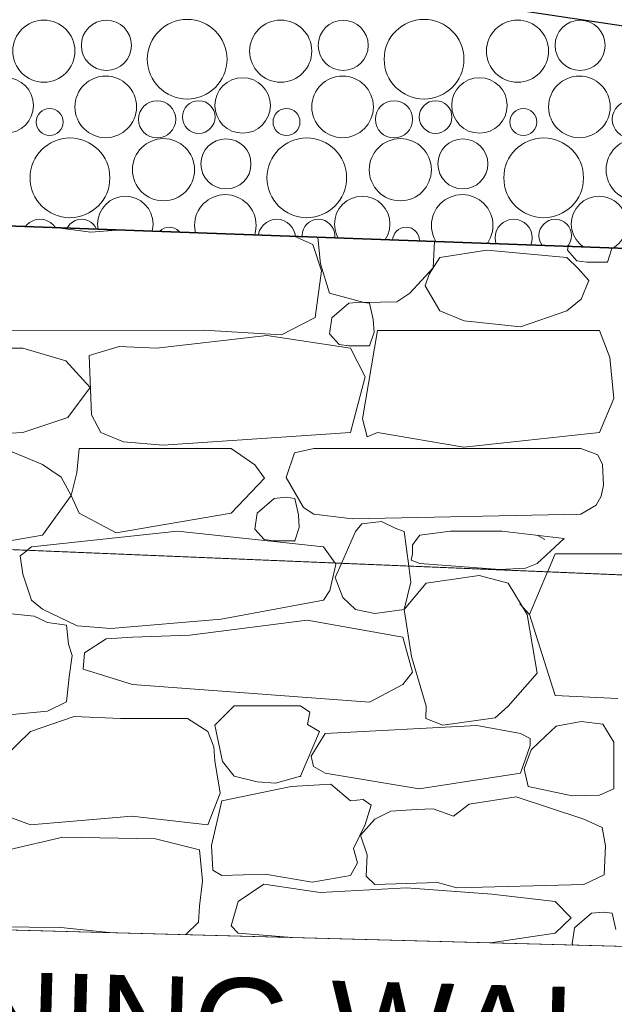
# Model space of a CAD drawing. Header units: millimetres. Extents: x -738537 to 1850049, y -250217 to 604013.
# Tile 60 of 204: x -592668 to -591754, y 80205 to 81716. Entities that reach past the tile are written whole.
import ezdxf

# ---------------------------------------------------------------- set-up
doc = ezdxf.new("R2010")
doc.units = ezdxf.units.MM
doc.header["$MEASUREMENT"] = 0
doc.set_wipeout_variables(frame=1)
doc.linetypes.add('Hidden Line', pattern=[140, 100, -40])
doc.linetypes.add('Wipeout_Contour', pattern=[1000, 0, -1000])
for name, color, linetype, lineweight in [('0_Pen_No__170', 9, 'Continuous', 0), ('A_SURVEY_Pen_No__6', 7, 'Continuous', 5), ('A_WALL LOAD_Pen_No__1', 214, 'Continuous', 35), ('A_WALL LOAD_Pen_No__3', 30, 'Continuous', 15), ('BUILDING_Pen_No__2', 1, 'Continuous', 25), ('C_TEXT GA_Pen_No__6', 7, 'Continuous', 5), ('MARKETING_Pen_No__1', 214, 'Continuous', 35), ('MARKETING_Pen_No__5', 4, 'Continuous', 5)]:
    doc.layers.add(name, color=color, linetype=linetype, lineweight=lineweight)
doc.layers.add('MARKETING', color=7, linetype='Continuous')
doc.layers.add('MARKETING_Pen_No__171', color=7, linetype='Continuous', lineweight=0, true_color=0xdadada)
doc.layers.add('MARKETING_Pen_No__7', color=7, linetype='Continuous', lineweight=5, true_color=0x9f07ff)
doc.styles.add('GENERATED_STYLE_1', font='GOTHIC.TTF')
doc.dimstyles.new('GENERATED_STYLE__7', dxfattribs={"dimtxt": 0.18, "dimasz": 273.6, "dimexe": 0.18, "dimexo": 0.0625, "dimgap": 0.09, "dimtad": 0, "dimtih": 1, "dimtoh": 1, "dimdec": 4, "dimzin": 0, "dimdsep": 46, "dimcen": 0.09, "dimadec": 0, "dimazin": 0, "dimtfac": 1, "dimtdec": 4, "dimtmove": 0, "dimatfit": 3, "dimldrblk": 'ARROWHEAD_5', "dimfxl": 1, "dimtolj": 1, "dimtzin": 0, "dimarcsym": 0})

# ---------------------------------------------------------------- blocks, each defined once
blk = doc.blocks.new('*X3')
at = {"layer": '0_Pen_No__170', "color": 9, "linetype": 'Continuous', "lineweight": 0}
for centre, radius in [((-592630.5, 81667.5), 47.7), ((-592534.5, 81676.4), 38.4), ((-592410.4, 81655.1), 61.2), ((-592266.8, 81667.5), 47.7), ((-592170.8, 81676.4), 38.4), ((-592046.7, 81655.1), 61.2), ((-591903.1, 81667.5), 47.7), ((-591807.1, 81676.4), 38.4), ((-592535.5, 81582), 47.3), ((-592171.8, 81582), 47.3), ((-591808.1, 81582), 47.3), ((-592689, 81584.2), 42.6), ((-592325.3, 81584.2), 42.6), ((-591961.6, 81584.2), 42.6), ((-592456.5, 81562.9), 28.6), ((-592392.6, 81566.4), 25.1), ((-592092.8, 81562.9), 28.6), ((-592028.9, 81566.4), 25.1), ((-591729.1, 81562.9), 28.6), ((-592621.6, 81558.7), 20.7), ((-592257.9, 81558.7), 20.7), ((-591894.2, 81558.7), 20.7), ((-592590.4, 81473.1), 61.2), ((-592446.8, 81485.5), 47.7), ((-592350.8, 81494.4), 38.4), ((-592226.7, 81473.1), 61.2), ((-592083.1, 81485.5), 47.7), ((-591987.1, 81494.4), 38.4), ((-591863, 81473.1), 61.2), ((-591719.4, 81485.5), 47.7), ((-592351.8, 81400), 47.3), ((-591988.1, 81400), 47.3), ((-592505.3, 81402.2), 42.6), ((-592141.6, 81402.2), 42.6), ((-591777.9, 81402.2), 42.6), ((-592636.5, 81380.9), 28.6), ((-592572.6, 81384.4), 25.1), ((-592272.8, 81380.9), 28.6), ((-592208.9, 81384.4), 25.1), ((-591909.1, 81380.9), 28.6), ((-591845.2, 81384.4), 25.1), ((-592437.9, 81376.7), 20.7), ((-592074.2, 81376.7), 20.7), ((-592626.8, 81303.6), 47.7), ((-592530.8, 81312.4), 38.4), ((-592406.7, 81291.1), 61.2), ((-592263.1, 81303.6), 47.7), ((-592167.1, 81312.4), 38.4), ((-592043, 81291.1), 61.2), ((-591899.4, 81303.6), 47.7), ((-591803.4, 81312.4), 38.4), ((-592685.3, 81220.2), 42.6), ((-592531.8, 81218), 47.3), ((-592321.6, 81220.2), 42.6), ((-592168.1, 81218), 47.3), ((-591957.9, 81220.2), 42.6), ((-591804.4, 81218), 47.3), ((-592452.8, 81198.9), 28.6), ((-592388.9, 81202.4), 25.1), ((-592089.1, 81198.9), 28.6), ((-592025.2, 81202.4), 25.1), ((-592617.9, 81194.8), 20.7), ((-592254.2, 81194.8), 20.7), ((-591890.5, 81194.8), 20.7)]:
    blk.add_circle(centre, radius, dxfattribs=at)
for centre, radius, start, end in [((-592586.7, 81109.1), 61.2, 8.3851, 166.9341), ((-592443.1, 81121.6), 47.7, 349.3218, 185.9974), ((-592347.1, 81130.4), 38.4, 326.8408, 208.4784), ((-592223, 81109.1), 61.2, 354.4187, 180.9005), ((-592079.4, 81121.6), 47.7, 330.5082, 204.811), ((-591983.4, 81130.4), 38.4, 293.5596, 241.7596), ((-591859.2, 81109.1), 61.2, 340.2518, 195.0674), ((-591715.7, 81121.6), 47.7, 307.5138, 227.8054)]:
    blk.add_arc(centre, radius, start, end, dxfattribs=at)
blk = doc.blocks.new('Fill_2', base_point=(0, 0))
at = {"color": 254, "linetype": 'Wipeout_Contour', "lineweight": 0, "ltscale": 14005644.7295551}
blk.add_wipeout([(-629509.8, 81186.9), (-636562.3, 79781.8), (-636489.6, 79417.3), (-629462, 80817.5), (-620502.8, 81356.1), (-620540.5, 82043.7), (-601136.6, 81925.1), (-601127.3, 81469.6), (-590151.9, 81021), (-590021.9, 81719.9), (-589769.8, 81683.3), (-588537.1, 88325.9), (-581323.3, 84127), (-581890.9, 80218.2), (-581481.7, 80187.1), (-580849.5, 84486.2), (-589699.4, 89557.9), (-590288.4, 81899.2), (-594388.9, 82642), (-600414.3, 82313.5), (-600427.4, 82955.9), (-621103.7, 82547.9), (-621076.1, 81700.6)], dxfattribs=at)
at = {"layer": '0_Pen_No__170', "color": 255, "linetype": 'Continuous', "lineweight": 0, "flags": 128}
blk.add_lwpolyline([(-629509.8, 81186.9), (-636562.3, 79781.8), (-636489.6, 79417.3), (-629462, 80817.5), (-620502.8, 81356.1), (-620540.5, 82043.7), (-601136.6, 81925.1), (-601127.3, 81469.6), (-590151.9, 81021), (-590021.9, 81719.9), (-589769.8, 81683.3), (-588537.1, 88325.9), (-581323.3, 84127), (-581890.9, 80218.2), (-581481.7, 80187.1), (-580849.5, 84486.2), (-589699.4, 89557.9), (-590288.4, 81899.2), (-594388.9, 82642), (-600414.3, 82313.5), (-600427.4, 82955.9), (-621103.7, 82547.9), (-621076.1, 81700.6)], close=True, dxfattribs=at)
at = {"layer": '0_Pen_No__170', "color": 9, "linetype": 'Continuous', "lineweight": 0}
blk.add_blockref('*X3', (0, 0), dxfattribs=at)
blk = doc.blocks.new('*X278')
at = {"layer": 'MARKETING_Pen_No__7', "color": 190, "linetype": 'Continuous', "lineweight": 5, "true_color": 0x9f07ff}
for p, q in [((-592558.5, 81389.5), (-592609, 81396.3)), ((-592518.9, 81393), (-592558.5, 81389.5)), ((-592217.6, 81370.8), (-592245.1, 81383)), ((-592209.9, 81381.7), (-592205.8, 81340.9)), ((-592032.8, 81335.1), (-592030.4, 81375.2)), ((-592204.2, 81330.2), (-592217.6, 81370.8)), ((-591950, 81362), (-592022.5, 81350.8)), ((-591827.6, 81350.8), (-591950, 81362)), ((-591825.6, 81367.7), (-591826.5, 81362.1)), ((-591826.5, 81362.1), (-591811.8, 81345.8)), ((-591765.1, 81343.9), (-591758.1, 81364.5)), ((-591758.1, 81364.5), (-591758.2, 81365.2)), ((-592022.5, 81350.8), (-592038.7, 81325.3)), ((-591809.8, 81333.7), (-591827.6, 81350.8)), ((-591811.8, 81345.8), (-591796.8, 81343.9)), ((-591796.8, 81343.9), (-591765.1, 81343.9)), ((-592214.1, 81258.8), (-592204.2, 81330.2)), ((-592205.8, 81340.9), (-592191.9, 81296.3)), ((-592068.4, 81296.3), (-592032.8, 81335.1)), ((-591793.7, 81315.3), (-591809.8, 81333.7)), ((-592038.7, 81325.3), (-592045.2, 81307.3)), ((-591805.2, 81286.7), (-591793.7, 81315.3)), ((-592191.9, 81296.3), (-592138.4, 81282)), ((-592088.5, 81282.6), (-592068.4, 81296.3)), ((-592045.2, 81307.3), (-592022.5, 81268.9)), ((-592162.1, 81280.8), (-592188.2, 81258.2)), ((-592143.7, 81282.4), (-592162.1, 81280.8)), ((-592130.5, 81280.8), (-592143.7, 81282.4)), ((-592138.4, 81282), (-592088.5, 81282.6)), ((-592124.7, 81255.7), (-592130.5, 81280.8)), ((-591827.6, 81268.9), (-591805.2, 81286.7)), ((-592022.5, 81268.9), (-591985.2, 81253.4)), ((-591898.8, 81244.6), (-591827.6, 81268.9)), ((-592265.7, 81232), (-592214.1, 81258.8)), ((-592188.2, 81258.2), (-592191.9, 81233.6)), ((-592123.5, 81236.1), (-592124.7, 81255.7)), ((-591985.2, 81253.4), (-591898.8, 81244.6)), ((-592779.5, 81238.6), (-592384.6, 81239.2)), ((-592384.6, 81239.2), (-592265.7, 81232)), ((-592118.1, 81238.6), (-592141.1, 81103.2)), ((-592130.5, 81215.4), (-592123.5, 81236.1)), ((-591777, 81238.6), (-592118.1, 81238.6)), ((-591761.2, 81197.6), (-591777, 81238.6)), ((-592287.9, 81230.9), (-592457.3, 81211.5)), ((-592159.7, 81211.5), (-592287.9, 81230.9)), ((-592191.9, 81233.6), (-592177.1, 81217.4)), ((-592662.9, 81211.5), (-592803.1, 81212.5)), ((-592596.7, 81192.3), (-592662.9, 81211.5)), ((-592514.9, 81214.1), (-592560.8, 81200.3)), ((-592457.3, 81211.5), (-592514.9, 81214.1)), ((-592177.1, 81217.4), (-592162.1, 81215.4)), ((-592162.1, 81215.4), (-592130.5, 81215.4)), ((-592137.3, 81167.8), (-592159.7, 81211.5)), ((-592559.2, 81151.4), (-592596.7, 81192.3)), ((-592560.8, 81200.3), (-592557.3, 81109.3)), ((-591755.1, 81134.2), (-591761.2, 81197.6)), ((-592159.7, 81082.1), (-592137.3, 81167.8)), ((-592593.6, 81105.1), (-592559.2, 81151.4)), ((-591777, 81082.1), (-591755.1, 81134.2)), ((-592662.9, 81082.1), (-592593.6, 81105.1)), ((-592557.3, 81109.3), (-592542.8, 81082.1)), ((-592141.1, 81103.2), (-592133.9, 81075.7)), ((-592857.4, 81072.3), (-592662.9, 81082.1)), ((-592542.8, 81082.1), (-592508.4, 81068.1)), ((-592447.3, 81062.7), (-592159.7, 81082.1)), ((-592133.9, 81075.7), (-592118.1, 81082.1)), ((-592118.1, 81082.1), (-591985.6, 81059.7)), ((-591985.6, 81059.7), (-591777, 81082.1)), ((-592576.2, 81057.7), (-592579.9, 81020.3)), ((-592342.6, 81057.7), (-592576.2, 81057.7)), ((-592508.4, 81068.1), (-592447.3, 81062.7)), ((-592306.6, 81032.5), (-592342.6, 81057.7)), ((-592215.8, 81057.7), (-592245.7, 81051)), ((-591805.9, 81057.7), (-592215.8, 81057.7)), ((-591780, 81048), (-591805.9, 81057.7)), ((-592632.8, 81033), (-592681.5, 81053.5)), ((-592245.7, 81051), (-592258.5, 81013.1)), ((-591772.4, 81033), (-591780, 81048)), ((-592604, 81013.8), (-592632.8, 81033)), ((-592291.7, 81012.3), (-592306.6, 81032.5)), ((-591771.2, 81001.2), (-591772.4, 81033)), ((-592588.3, 80985.5), (-592604, 81013.8)), ((-592579.9, 81020.3), (-592588.3, 80985.5)), ((-592342.6, 80958.6), (-592291.7, 81012.3)), ((-592258.5, 81013.1), (-592232, 80967.2)), ((-591774.6, 80984.7), (-591771.2, 81001.2)), ((-592632.8, 80924.5), (-592588.3, 80985.5)), ((-592588.3, 80985.5), (-592576.2, 80958.6)), ((-592277, 80981.2), (-592303, 80958.6)), ((-592258.6, 80982.8), (-592277, 80981.2)), ((-592245.3, 80981.2), (-592258.6, 80982.8)), ((-592239.5, 80956.1), (-592245.3, 80981.2)), ((-591782.2, 80970.9), (-591774.6, 80984.7)), ((-592232, 80967.2), (-592215.8, 80956.7)), ((-591805.9, 80956.7), (-591782.2, 80970.9)), ((-592576.2, 80958.6), (-592519.5, 80928.2)), ((-592519.5, 80928.2), (-592342.6, 80958.6)), ((-592303, 80958.6), (-592306.7, 80934)), ((-592238.3, 80936.5), (-592239.5, 80956.1)), ((-592215.8, 80956.7), (-592156.7, 80949.5)), ((-592156.7, 80949.5), (-591805.9, 80956.7)), ((-592306.7, 80934), (-592292, 80917.8)), ((-592245.3, 80915.8), (-592238.3, 80936.5)), ((-592142.2, 80942), (-592151.7, 80930.3)), ((-592112, 80945.6), (-592142.2, 80942)), ((-592090.8, 80935.5), (-592112, 80945.6)), ((-592077.1, 80930.3), (-592090.8, 80935.5)), ((-592746.4, 80904.9), (-592632.8, 80924.5)), ((-592425.1, 80930.9), (-592649.4, 80906.6)), ((-592201.2, 80906.6), (-592425.1, 80930.9)), ((-592151.7, 80930.3), (-592173.6, 80881.2)), ((-592070.1, 80876.9), (-592077.1, 80930.3)), ((-592053.1, 80924.5), (-592064.2, 80909.9)), ((-592005.8, 80930.7), (-592053.1, 80924.5)), ((-591968.3, 80930.9), (-592005.8, 80930.7)), ((-591927.4, 80930.6), (-591968.3, 80930.9)), ((-591831.6, 80919.8), (-591927.4, 80930.6)), ((-591861.1, 80918), (-591872.8, 80924.5)), ((-591872.8, 80881.2), (-591831.6, 80919.8)), ((-592649.4, 80906.6), (-592656.4, 80901.2)), ((-592292, 80917.8), (-592277, 80915.8)), ((-592277, 80915.8), (-592245.3, 80915.8)), ((-592183.2, 80881.6), (-592201.2, 80906.6)), ((-592064.2, 80909.9), (-592064.6, 80896)), ((-592064.6, 80896), (-592066.4, 80886.1)), ((-591845.5, 80896), (-591857.2, 80868.1)), ((-591713.7, 80896), (-591845.5, 80896)), ((-592066.4, 80886.1), (-592053.1, 80881.2)), ((-592053.1, 80881.2), (-591930.2, 80872.2)), ((-591930.2, 80872.2), (-591890.7, 80873.8)), ((-591890.7, 80873.8), (-591872.8, 80881.2))]:
    blk.add_line(p, q, dxfattribs=at)
for p in [(-591765.1, 81343.9), (-592130.5, 81215.4), (-592245.3, 80915.8)]:
    blk.add_point(p, dxfattribs=at)
blk = doc.blocks.new('Fill_98', base_point=(0, 0))
at = {"color": 254, "linetype": 'Wipeout_Contour', "lineweight": 0, "ltscale": 4804630.237960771}
blk.add_wipeout([(-598850.8, 81157.6), (-589935.3, 80788.5), (-589760.2, 81735.3), (-590268.3, 81740.2), (-590347.6, 81313.8), (-601138.3, 81707.7), (-601136.9, 81468.2), (-598841.7, 81377.9)], dxfattribs=at).dxf.layer = 'MARKETING'
at = {"layer": 'MARKETING_Pen_No__1', "color": 214, "linetype": 'Continuous', "lineweight": 35, "flags": 128}
blk.add_lwpolyline([(-598850.8, 81157.6), (-598841.7, 81377.9), (-601136.9, 81468.2), (-601138.3, 81707.7), (-590347.6, 81313.8), (-590268.3, 81740.2), (-589760.2, 81735.3), (-589935.3, 80788.5)], close=True, dxfattribs=at)
at = {"layer": 'MARKETING_Pen_No__7', "color": 190, "linetype": 'Continuous', "lineweight": 5, "true_color": 0x9f07ff}
blk.add_blockref('*X278', (0, 0), dxfattribs=at)
blk = doc.blocks.new('*X282')
at = {"layer": 'MARKETING_Pen_No__171', "color": 254, "linetype": 'Continuous', "lineweight": 0, "true_color": 0xdadada}
for p, q in [((-592656.2, 80901.3), (-592667, 80892.9)), ((-592667, 80892.9), (-592662.9, 80864.9)), ((-592191.2, 80839.7), (-592181.9, 80879.7)), ((-592181.9, 80879.7), (-592183.3, 80881.7)), ((-592173.6, 80881.3), (-592183.2, 80859.7)), ((-592066.9, 80852.4), (-592070.1, 80877)), ((-592662.9, 80864.9), (-592649.4, 80824.7)), ((-592183.2, 80859.7), (-592171.5, 80829.1)), ((-591962, 80863), (-592043.5, 80851.1)), ((-591917.4, 80851.1), (-591962, 80863)), ((-591857.2, 80868.2), (-591884.6, 80803)), ((-592077.1, 80810.8), (-592066.9, 80852.4)), ((-592043.5, 80851.1), (-592077.1, 80810.8)), ((-591888.1, 80802.9), (-591917.4, 80851.1)), ((-592201.2, 80824.7), (-592191.2, 80839.7)), ((-592171.5, 80829.1), (-592151.7, 80810.8)), ((-592649.4, 80824.7), (-592632.8, 80810.9)), ((-592358.1, 80795.6), (-592201.2, 80824.7)), ((-591899.4, 80819.3), (-591884.6, 80803)), ((-592645.5, 80800.3), (-592741.4, 80810.2)), ((-592625, 80790.4), (-592645.5, 80800.3)), ((-592632.8, 80810.9), (-592579.3, 80785.5)), ((-592151.7, 80810.8), (-592122.4, 80804.4)), ((-592122.4, 80804.4), (-592077.1, 80810.8)), ((-592077.1, 80810.8), (-592066, 80738.3)), ((-591872.8, 80712.9), (-591888.1, 80802.9)), ((-591884.6, 80803), (-591845.5, 80678.8)), ((-592595.7, 80786.8), (-592625, 80790.4)), ((-592592.8, 80757.2), (-592595.7, 80786.8)), ((-592579.3, 80785.5), (-592527.6, 80781.3)), ((-592527.6, 80781.3), (-592358.1, 80795.6)), ((-592226.3, 80794.3), (-592406.2, 80771.2)), ((-592079.1, 80767.9), (-592226.3, 80794.3)), ((-592494.3, 80767.9), (-592534.7, 80765.5)), ((-592406.2, 80771.2), (-592494.3, 80767.9)), ((-592064.6, 80714.6), (-592079.1, 80767.9)), ((-592586.8, 80740), (-592592.8, 80757.2)), ((-592534.7, 80765.5), (-592567.9, 80744.2)), ((-592591.6, 80707.4), (-592586.8, 80740)), ((-592567.9, 80744.2), (-592569.9, 80718.9)), ((-592066, 80738.3), (-592043.5, 80662.3)), ((-592595.9, 80668.9), (-592591.6, 80707.4)), ((-592569.9, 80718.9), (-592494.3, 80695.3)), ((-592079.1, 80695.3), (-592064.6, 80714.6)), ((-591917.4, 80662.3), (-591872.8, 80712.9)), ((-592494.3, 80695.3), (-592130.2, 80668.2)), ((-592130.2, 80668.2), (-592079.1, 80695.3)), ((-591845.5, 80678.8), (-591749.2, 80674.1)), ((-592625, 80654.4), (-592595.9, 80668.9)), ((-592338.5, 80663), (-592367.8, 80633)), ((-592236.2, 80663), (-592338.5, 80663)), ((-592222.3, 80653.3), (-592236.2, 80663)), ((-592043.5, 80662.3), (-592044.1, 80643.5)), ((-591937.2, 80644.4), (-591917.4, 80662.3)), ((-592949, 80623.7), (-592625, 80654.4)), ((-592584, 80646.3), (-592650.8, 80623.4)), ((-592512.6, 80643.2), (-592584, 80646.3)), ((-592225.5, 80634.1), (-592222.3, 80653.3)), ((-592409.8, 80643.2), (-592512.6, 80643.2)), ((-592378.8, 80623.4), (-592409.8, 80643.2)), ((-592367.8, 80633), (-592356, 80577.5)), ((-592207.4, 80623.5), (-592225.5, 80634.1)), ((-591965.6, 80632.7), (-592198.6, 80620.1)), ((-592044.1, 80643.5), (-592017.7, 80633.3)), ((-592017.7, 80633.3), (-591937.2, 80644.4)), ((-591898.3, 80620.1), (-591965.6, 80632.7)), ((-591843.9, 80631.5), (-591869.9, 80606.9)), ((-591805.3, 80638.8), (-591843.9, 80631.5)), ((-591772.1, 80634.4), (-591805.3, 80638.8)), ((-591755, 80606.9), (-591772.1, 80634.4)), ((-592650.8, 80623.4), (-592692.5, 80583.2)), ((-592369.3, 80599.9), (-592378.8, 80623.4)), ((-592236.2, 80554.7), (-592207.4, 80623.5)), ((-592198.6, 80620.1), (-592219.8, 80585.5)), ((-591883.7, 80612.7), (-591898.3, 80620.1)), ((-591898.3, 80559.3), (-591883.7, 80601.8)), ((-591883.7, 80601.8), (-591883.7, 80612.7)), ((-591869.9, 80606.9), (-591882, 80595.3)), ((-591755, 80535.6), (-591755, 80606.9)), ((-592367.8, 80578.3), (-592369.3, 80599.9)), ((-591882, 80595.3), (-591893.1, 80566)), ((-592359.7, 80528.7), (-592367.8, 80578.3)), ((-592356, 80577.5), (-592338.5, 80554.7)), ((-592219.8, 80585.5), (-592216.3, 80569.7)), ((-592216.3, 80569.7), (-592198.6, 80559.3)), ((-592198.6, 80559.3), (-592054.2, 80535.5)), ((-592054.2, 80535.5), (-591898.3, 80559.3)), ((-591893.1, 80566), (-591886.7, 80539.2)), ((-592338.5, 80554.7), (-592302.8, 80546)), ((-592302.8, 80546), (-592275, 80544.3)), ((-592275, 80544.3), (-592236.2, 80554.7)), ((-592189.6, 80542.8), (-592250.9, 80539.2)), ((-592159.7, 80517.1), (-592189.6, 80542.8)), ((-592378.8, 80480.1), (-592359.7, 80528.7)), ((-592250.9, 80539.2), (-592357, 80517.1)), ((-591886.7, 80539.2), (-591869.9, 80535.6)), ((-591869.9, 80535.6), (-591819, 80524.8)), ((-591819, 80524.8), (-591777, 80525.9)), ((-591777, 80525.9), (-591755, 80535.6)), ((-592357, 80517.1), (-592372.9, 80448.6)), ((-592140.2, 80519.1), (-592159.7, 80517.1)), ((-592127.9, 80510.2), (-592140.2, 80519.1)), ((-592137, 80480.4), (-592127.9, 80510.2)), ((-591977.3, 80511.6), (-592001.3, 80493.6)), ((-591905, 80523.1), (-591977.3, 80511.6)), ((-591801.2, 80488.7), (-591905, 80523.1)), ((-592097.5, 80500.9), (-592122, 80488.7)), ((-592058.2, 80503.9), (-592097.5, 80500.9)), ((-592032.6, 80504.8), (-592058.2, 80503.9)), ((-592001.3, 80493.6), (-592032.6, 80504.8)), ((-592688.3, 80494.2), (-592650.8, 80480.1)), ((-592650.8, 80480.1), (-592495.2, 80493.4)), ((-592495.2, 80493.4), (-592378.8, 80480.1)), ((-592155.1, 80443.8), (-592137, 80480.4)), ((-592122, 80488.7), (-592144.5, 80464.2)), ((-591773.2, 80476.1), (-591801.2, 80488.7)), ((-591768, 80448.1), (-591773.2, 80476.1)), ((-592601.1, 80461.2), (-592684.9, 80441.9)), ((-592459.1, 80458.7), (-592601.1, 80461.2)), ((-592391.3, 80441.9), (-592459.1, 80458.7)), ((-592144.5, 80464.2), (-592133.9, 80434)), ((-592386.7, 80394), (-592391.3, 80441.9)), ((-592372.9, 80448.6), (-592371.2, 80410.6)), ((-592148.9, 80421.8), (-592155.1, 80443.8)), ((-591770.3, 80403.4), (-591768, 80448.1)), ((-592159.7, 80402.3), (-592148.9, 80421.8)), ((-592133.9, 80434), (-592135.3, 80401.4)), ((-592371.2, 80410.6), (-592357, 80402.3)), ((-592357, 80402.3), (-592290.5, 80404.6)), ((-592290.5, 80404.6), (-592218.4, 80391.9)), ((-592391.3, 80355.4), (-592386.7, 80394)), ((-592292.9, 80389.3), (-592331.9, 80362.6)), ((-592206, 80376.2), (-592292.9, 80389.3)), ((-592218.4, 80391.9), (-592159.7, 80402.3)), ((-592135.3, 80401.4), (-592122, 80388.4)), ((-592122, 80388.4), (-592026, 80391.4)), ((-592026, 80391.4), (-591996.1, 80383.2)), ((-591801.2, 80388.4), (-591770.3, 80403.4)), ((-592073.6, 80383.5), (-592206, 80376.2)), ((-591942.4, 80373.6), (-592073.6, 80383.5)), ((-591996.1, 80383.2), (-591801.2, 80388.4)), ((-592331.9, 80362.6), (-592342.6, 80325)), ((-591845.5, 80362.6), (-591942.4, 80373.6)), ((-591820.7, 80337.3), (-591845.5, 80362.6)), ((-592393.2, 80331), (-592391.3, 80355.4)), ((-591789.5, 80344.5), (-591815.5, 80321.9)), ((-591771, 80346.1), (-591789.5, 80344.5)), ((-591757.8, 80344.5), (-591771, 80346.1)), ((-591752, 80319.4), (-591757.8, 80344.5)), ((-592413.1, 80311.4), (-592393.2, 80331)), ((-591845.5, 80313.8), (-591820.7, 80337.3)), ((-592748.2, 80324.4), (-592604.2, 80322.4)), ((-592604.2, 80322.4), (-592540.4, 80316.1)), ((-592540.4, 80316.1), (-592523.6, 80314.4)), ((-592342.6, 80325), (-592331.9, 80313.8)), ((-592331.9, 80313.8), (-592249.4, 80307)), ((-591944.7, 80298.9), (-591845.5, 80313.8)), ((-591815.5, 80321.9), (-591819.2, 80297.3)), ((-591819.2, 80297.3), (-591817.5, 80295.5))]:
    blk.add_line(p, q, dxfattribs=at)
blk.add_point((-592236.2, 80554.7), dxfattribs=at)
blk = doc.blocks.new('Fill_100', base_point=(0, 0))
at = {"color": 254, "linetype": 'Wipeout_Contour', "lineweight": 0, "ltscale": 4190661.667710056}
blk.add_wipeout([(-598877, 80484.2), (-595888.3, 80404.3), (-589530.2, 80234.4), (-589436.7, 80738), (-589928.3, 80829.2), (-589935.3, 80788.5), (-598850.3, 81158.1)], dxfattribs=at).dxf.layer = 'MARKETING'
at = {"layer": 'MARKETING_Pen_No__5', "color": 4, "linetype": 'Continuous', "lineweight": 5, "flags": 128}
blk.add_lwpolyline([(-598877, 80484.2), (-598850.3, 81158.1), (-589935.3, 80788.5), (-589928.3, 80829.2), (-589436.7, 80738), (-589530.2, 80234.4), (-595888.3, 80404.3)], close=True, dxfattribs=at)
at = {"layer": 'MARKETING_Pen_No__171', "color": 254, "linetype": 'Continuous', "lineweight": 0, "true_color": 0xdadada}
blk.add_blockref('*X282', (0, 0), dxfattribs=at)
blk = doc.blocks.new('ARROWHEAD_5')
at = {"linetype": 'Continuous', "lineweight": 0}
blk.add_hatch(color=0, dxfattribs=at).paths.add_polyline_path([(-1, 0.2679), (0, 0), (-1, -0.2679)])
at = {"color": 0, "linetype": 'Continuous', "lineweight": 0}
blk.add_line((0, 0), (-1, 0), dxfattribs=at)

msp = doc.modelspace()

# ---------------------------------------------------------------- block references
at = {"layer": '0_Pen_No__170', "color": 9, "linetype": 'Continuous', "lineweight": 0}
msp.add_blockref('Fill_2', (0, 0), dxfattribs=at)

# ---------------------------------------------------------------- next in the draw order: linework, layer by layer
at = {"layer": 'A_WALL LOAD_Pen_No__1', "color": 214, "linetype": 'Continuous', "lineweight": 35}
for p, q in [((-589974.4, 80932), (-598858.7, 81169.4)), ((-598872.3, 80660.1), (-589988, 80422.7))]:
    msp.add_line(p, q, dxfattribs=at)
at = {"layer": 'A_WALL LOAD_Pen_No__3', "color": 30, "linetype": 'Hidden Line', "lineweight": 15}
msp.add_lwpolyline([(-589964.5, 81303.5), (-598848.8, 81540.9)], dxfattribs=at)
at = {"layer": 'A_WALL LOAD_Pen_No__3', "color": 30, "linetype": 'Continuous', "lineweight": 15}
msp.add_lwpolyline([(-598877, 80484.2), (-589992.7, 80246.7)], dxfattribs=at)

# ---------------------------------------------------------------- next in the draw order: block references
at = {"layer": 'MARKETING_Pen_No__7', "color": 190, "linetype": 'Continuous', "lineweight": 5, "true_color": 0x9f07ff}
msp.add_blockref('Fill_98', (0, 0), dxfattribs=at)

# ---------------------------------------------------------------- next in the draw order: block references
at = {"layer": 'MARKETING_Pen_No__171', "color": 254, "linetype": 'Continuous', "lineweight": 0, "true_color": 0xdadada}
msp.add_blockref('Fill_100', (0, 0), dxfattribs=at)

# ---------------------------------------------------------------- next in the draw order: linework, layer by layer
at = {"layer": 'BUILDING_Pen_No__2', "color": 1, "linetype": 'Continuous', "lineweight": 25}
msp.add_line((-581890.9, 80218.2), (-594376.2, 82103.7), dxfattribs=at)

# ---------------------------------------------------------------- next in the draw order: texts
at = {"layer": 'A_SURVEY_Pen_No__6', "color": 7, "linetype": 'Continuous', "lineweight": 5, "insert": (-592897.8, 79784.8), "char_height": 150, "width": 4644.372, "attachment_point": 5, "rotation": 358.4692, "line_spacing_factor": 1.063743, "style": 'GENERATED_STYLE_1'}
msp.add_mtext('\\A1;{\\pqc;\\fCentury Gothic|b0|i0|c0|p34;EXISTING BAY RETAINING WALL TO BE \\fCentury Gothic|b0|i0|c0|p34;INVESTIGATED FOR STABILITY, \\P\\pqc;\\fCentury Gothic|b0|i0|c0|p34; BY ENGINEERS BEFORE NEW BUILDING CONSTRUCTION}', dxfattribs=at)

# ---------------------------------------------------------------- next in the draw order: leaders
at = {"layer": 'C_TEXT GA_Pen_No__6', "color": 7, "linetype": 'Continuous', "lineweight": 5, "annotation_type": 0, "has_hookline": 1, "hookline_direction": 1}
for points, text_width in [([(-587789.6, 81200.1), (-587827, 78246.4), (-595748.5, 78246.4)], 5973.2), ([(-586604.5, 81041.9), (-586604.5, 68603.6), (-595080.6, 68603.6)], 6366)]:
    msp.add_leader(points, dimstyle='GENERATED_STYLE__7', dxfattribs=dict(at, text_width=text_width))

doc.saveas('drawing.dxf')
